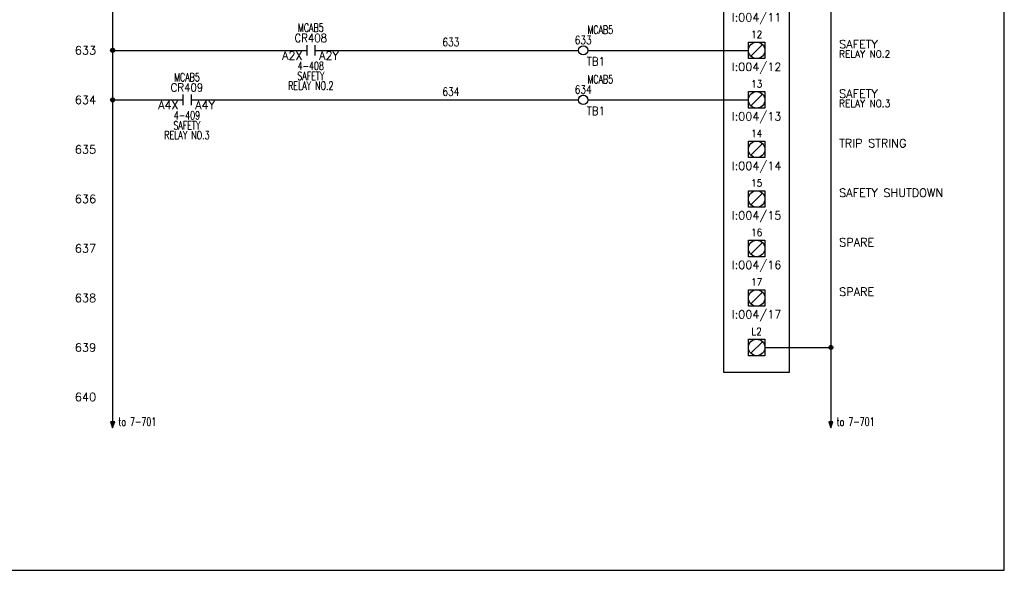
# Model space of a CAD drawing. Header units: inches. Extents: x 0 to 30, y 0 to 19.
# Tile 3 of 4: x 15.1 to 30, y 0 to 8.3. Entities that reach past the tile are written whole.
import ezdxf
from ezdxf.enums import TextEntityAlignment as Align

# ---------------------------------------------------------------- set-up
doc = ezdxf.new("R2010")
doc.units = ezdxf.units.IN
doc.header["$MEASUREMENT"] = 0
for name, color, linetype in [('BLK_18AWG', 251, 'Continuous'), ('DESC', 1, 'Continuous'), ('DESCCHILD', 20, 'Continuous'), ('LOC', 140, 'Continuous'), ('MISC', 30, 'Continuous'), ('RED_18AWG', 1, 'Continuous'), ('SYMS', 7, 'Continuous'), ('TAGS', 30, 'Continuous'), ('TERMS', 6, 'Continuous'), ('WHT_16AWG', 7, 'Continuous'), ('WIRENO', 3, 'Continuous'), ('WIREREF', 52, 'Continuous'), ('XREF', 7, 'Continuous'), ('XREFCHILD', 134, 'Continuous')]:
    doc.layers.add(name, color=color, linetype=linetype)
doc.layers.add('Viewports', color=3, linetype='Continuous', plot=False)
doc.styles.add('LEGACY', font='romans.shx')
doc.styles.add('WD', font='romans.shx')

# ---------------------------------------------------------------- blocks, each defined once
blk = doc.blocks.new('PLCIO_7E6B')
at = {"layer": 'SYMS'}
for p, q in [((0.5, 0.5), (-0.5, 0.5)), ((-0.5, 0.5), (-0.5, -13.125)), ((0.5, -13.125), (0.5, 0.5)), ((-0.328, -0.125), (-0.125, 0)), ((-0.125, 0.125), (0.125, 0.125)), ((-0.125, -0.125), (-0.125, 0.125)), ((0.088, 0.088), (-0.088, -0.088)), ((0.125, 0.125), (0.125, -0.125)), ((-0.328, -0.172), (-0.328, -0.125)), ((0.125, -0.125), (-0.125, -0.125)), ((-0.391, -0.172), (-0.266, -0.172)), ((-0.391, -0.297), (-0.391, -0.172)), ((-0.266, -0.297), (-0.391, -0.297)), ((-0.284, -0.19), (-0.372, -0.279)), ((-0.266, -0.172), (-0.266, -0.297)), ((-0.125, -0.625), (0.125, -0.625)), ((-0.125, -0.875), (-0.125, -0.625)), ((-0.125, -0.625), (0.125, -0.625)), ((-0.125, -0.875), (-0.125, -0.625)), ((0.088, -0.662), (-0.088, -0.838)), ((0.125, -0.625), (0.125, -0.875)), ((0.125, -0.625), (0.125, -0.875)), ((0.125, -0.875), (-0.125, -0.875)), ((0.125, -0.875), (-0.125, -0.875)), ((-0.125, -1.375), (0.125, -1.375)), ((-0.125, -1.625), (-0.125, -1.375)), ((-0.125, -1.375), (0.125, -1.375)), ((-0.125, -1.625), (-0.125, -1.375)), ((0.088, -1.412), (-0.088, -1.588)), ((0.125, -1.375), (0.125, -1.625)), ((0.125, -1.375), (0.125, -1.625)), ((0.125, -1.625), (-0.125, -1.625)), ((0.125, -1.625), (-0.125, -1.625)), ((-0.125, -2.125), (0.125, -2.125)), ((-0.125, -2.375), (-0.125, -2.125)), ((-0.125, -2.125), (0.125, -2.125)), ((-0.125, -2.375), (-0.125, -2.125)), ((0.088, -2.162), (-0.088, -2.338)), ((0.125, -2.125), (0.125, -2.375)), ((0.125, -2.125), (0.125, -2.375)), ((0.125, -2.375), (-0.125, -2.375)), ((0.125, -2.375), (-0.125, -2.375)), ((-0.125, -2.875), (0.125, -2.875)), ((-0.125, -3.125), (-0.125, -2.875)), ((-0.125, -2.875), (0.125, -2.875)), ((-0.125, -3.125), (-0.125, -2.875)), ((0.088, -2.912), (-0.088, -3.088)), ((0.125, -2.875), (0.125, -3.125)), ((0.125, -2.875), (0.125, -3.125)), ((0.125, -3.125), (-0.125, -3.125)), ((0.125, -3.125), (-0.125, -3.125)), ((-0.125, -3.625), (0.125, -3.625)), ((-0.125, -3.875), (-0.125, -3.625)), ((-0.125, -3.625), (0.125, -3.625)), ((-0.125, -3.875), (-0.125, -3.625)), ((0.088, -3.662), (-0.088, -3.838)), ((0.125, -3.625), (0.125, -3.875)), ((0.125, -3.625), (0.125, -3.875)), ((0.125, -3.875), (-0.125, -3.875)), ((0.125, -3.875), (-0.125, -3.875)), ((-0.125, -4.375), (0.125, -4.375)), ((-0.125, -4.625), (-0.125, -4.375)), ((-0.125, -4.375), (0.125, -4.375)), ((-0.125, -4.625), (-0.125, -4.375)), ((0.088, -4.412), (-0.088, -4.588)), ((0.125, -4.375), (0.125, -4.625)), ((0.125, -4.375), (0.125, -4.625)), ((0.125, -4.625), (-0.125, -4.625)), ((0.125, -4.625), (-0.125, -4.625)), ((-0.125, -5.125), (0.125, -5.125)), ((-0.125, -5.375), (-0.125, -5.125)), ((-0.125, -5.125), (0.125, -5.125)), ((-0.125, -5.375), (-0.125, -5.125)), ((0.088, -5.162), (-0.088, -5.338)), ((0.125, -5.125), (0.125, -5.375)), ((0.125, -5.125), (0.125, -5.375)), ((0.125, -5.375), (-0.125, -5.375)), ((0.125, -5.375), (-0.125, -5.375)), ((-0.125, -5.875), (0.125, -5.875)), ((-0.125, -6.125), (-0.125, -5.875)), ((-0.125, -5.875), (0.125, -5.875)), ((-0.125, -6.125), (-0.125, -5.875)), ((0.088, -5.912), (-0.088, -6.088)), ((0.125, -5.875), (0.125, -6.125)), ((0.125, -5.875), (0.125, -6.125)), ((0.125, -6.125), (-0.125, -6.125)), ((0.125, -6.125), (-0.125, -6.125)), ((-0.125, -6.625), (0.125, -6.625)), ((-0.125, -6.875), (-0.125, -6.625)), ((-0.125, -6.625), (0.125, -6.625)), ((-0.125, -6.875), (-0.125, -6.625)), ((0.088, -6.662), (-0.088, -6.838)), ((0.125, -6.625), (0.125, -6.875)), ((0.125, -6.625), (0.125, -6.875)), ((0.125, -6.875), (-0.125, -6.875)), ((0.125, -6.875), (-0.125, -6.875)), ((-0.125, -7.375), (0.125, -7.375)), ((-0.125, -7.625), (-0.125, -7.375)), ((-0.125, -7.375), (0.125, -7.375)), ((-0.125, -7.625), (-0.125, -7.375)), ((0.088, -7.412), (-0.088, -7.588)), ((0.125, -7.375), (0.125, -7.625)), ((0.125, -7.375), (0.125, -7.625)), ((0.125, -7.625), (-0.125, -7.625)), ((0.125, -7.625), (-0.125, -7.625)), ((-0.125, -8.125), (0.125, -8.125)), ((-0.125, -8.375), (-0.125, -8.125)), ((-0.125, -8.125), (0.125, -8.125)), ((-0.125, -8.375), (-0.125, -8.125)), ((0.088, -8.162), (-0.088, -8.338)), ((0.125, -8.125), (0.125, -8.375)), ((0.125, -8.125), (0.125, -8.375)), ((0.125, -8.375), (-0.125, -8.375)), ((0.125, -8.375), (-0.125, -8.375)), ((-0.125, -8.875), (0.125, -8.875)), ((-0.125, -9.125), (-0.125, -8.875)), ((-0.125, -8.875), (0.125, -8.875)), ((-0.125, -9.125), (-0.125, -8.875)), ((0.088, -8.912), (-0.088, -9.088)), ((0.125, -8.875), (0.125, -9.125)), ((0.125, -8.875), (0.125, -9.125)), ((0.125, -9.125), (-0.125, -9.125)), ((0.125, -9.125), (-0.125, -9.125)), ((-0.125, -9.625), (0.125, -9.625)), ((-0.125, -9.875), (-0.125, -9.625)), ((-0.125, -9.625), (0.125, -9.625)), ((-0.125, -9.875), (-0.125, -9.625)), ((0.088, -9.662), (-0.088, -9.838)), ((0.125, -9.625), (0.125, -9.875)), ((0.125, -9.625), (0.125, -9.875)), ((0.125, -9.875), (-0.125, -9.875)), ((0.125, -9.875), (-0.125, -9.875)), ((-0.125, -10.375), (0.125, -10.375)), ((-0.125, -10.625), (-0.125, -10.375)), ((-0.125, -10.375), (0.125, -10.375)), ((-0.125, -10.625), (-0.125, -10.375)), ((0.088, -10.412), (-0.088, -10.588)), ((0.125, -10.375), (0.125, -10.625)), ((0.125, -10.375), (0.125, -10.625)), ((0.125, -10.625), (-0.125, -10.625)), ((0.125, -10.625), (-0.125, -10.625)), ((-0.125, -11.125), (0.125, -11.125)), ((-0.125, -11.375), (-0.125, -11.125)), ((-0.125, -11.125), (0.125, -11.125)), ((-0.125, -11.375), (-0.125, -11.125)), ((0.088, -11.162), (-0.088, -11.338)), ((0.125, -11.125), (0.125, -11.375)), ((0.125, -11.125), (0.125, -11.375)), ((0.125, -11.375), (-0.125, -11.375)), ((0.125, -11.375), (-0.125, -11.375)), ((-0.125, -11.875), (0.125, -11.875)), ((-0.125, -12.125), (-0.125, -11.875)), ((-0.125, -11.875), (0.125, -11.875)), ((-0.125, -12.125), (-0.125, -11.875)), ((0.088, -11.912), (-0.088, -12.088)), ((0.125, -11.875), (0.125, -12.125)), ((0.125, -11.875), (0.125, -12.125)), ((0.125, -12.125), (-0.125, -12.125)), ((0.125, -12.125), (-0.125, -12.125)), ((-0.125, -12.625), (0.125, -12.625)), ((-0.125, -12.875), (-0.125, -12.625)), ((0.088, -12.662), (-0.088, -12.838)), ((0.125, -12.625), (0.125, -12.875)), ((0.125, -12.875), (-0.125, -12.875)), ((-0.5, -13.125), (0.5, -13.125))]:
    blk.add_line(p, q, dxfattribs=at)
for centre, radius in [((0, 0), 0.125), ((-0.328, -0.234), 0.0625), ((0, -0.75), 0.125), ((0, -1.5), 0.125), ((0, -2.25), 0.125), ((0, -3), 0.125), ((0, -3.75), 0.125), ((0, -4.5), 0.125), ((0, -5.25), 0.125), ((0, -6), 0.125), ((0, -6.75), 0.125), ((0, -7.5), 0.125), ((0, -8.25), 0.125), ((0, -9), 0.125), ((0, -9.75), 0.125), ((0, -10.5), 0.125), ((0, -11.25), 0.125), ((0, -12), 0.125), ((0, -12.75), 0.125)]:
    blk.add_circle(centre, radius, dxfattribs=at)
at = {"layer": 'SYMS', "style": 'LEGACY'}
for tag, height, width, p in [('LOC', 0.0781, 0.8, (0, 1.17)), ('MFG', 0.0781, 0.8, (0, 1.062)), ('CAT', 0.0781, 0.9, (0, 0.953)), ('DESC', 0.0781, 0.8, (0, 0.53)), ('TERM01', 0.109, 0.9, (0, 0.188)), ('TERM02', 0.109, 0.9, (0, -0.562)), ('TERM03', 0.109, 0.9, (0, -1.312)), ('TERM04', 0.109, 0.9, (0, -2.062)), ('TERM05', 0.109, 0.9, (0, -2.812)), ('TERM06', 0.109, 0.9, (0, -3.562)), ('TERM07', 0.109, 0.9, (0, -4.312)), ('TERM08', 0.109, 0.9, (0, -5.062)), ('TERM09', 0.109, 0.9, (0, -5.812)), ('TERM10', 0.109, 0.9, (0, -6.562)), ('TERM11', 0.109, 0.9, (0, -7.312)), ('TERM12', 0.109, 0.9, (0, -8.062)), ('TERM13', 0.109, 0.9, (0, -8.812)), ('TERM14', 0.109, 0.9, (0, -9.562)), ('TERM15', 0.109, 0.9, (0, -10.312)), ('TERM16', 0.109, 0.9, (0, -11.062)), ('TERM17', 0.109, 0.9, (0, -11.812)), ('TERM18', 0.109, 0.9, (0, -12.562))]:
    blk.add_attdef(tag, text='', height=height, dxfattribs=dict(at, width=width)).set_placement(p, align=Align.CENTER)
at = {"layer": 'SYMS', "linetype": 'Continuous', "style": 'LEGACY', "flags": 9}
blk.add_attdef('ASSYCODE', text='', height=0.01, dxfattribs=at).set_placement((0.23, 1.071), align=Align.CENTER)
at = {"layer": 'SYMS', "style": 'LEGACY'}
for tag, p in [('LINE1', (0, 0.812)), ('LINE2', (0, 0.656)), ('TAG', (0, 0.353))]:
    blk.add_attdef(tag, text='', height=0.109, dxfattribs=at).set_placement(p, align=Align.CENTER)
at = {"layer": 'SYMS', "style": 'LEGACY', "flags": 1}
for tag, p in [('X4TERM01', (-0.125, 0)), ('X4TERM02', (-0.125, -0.75)), ('X4TERM03', (-0.125, -1.5)), ('X4TERM04', (-0.125, -2.25)), ('X4TERM05', (-0.125, -3)), ('X4TERM06', (-0.125, -3.75)), ('X4TERM07', (-0.125, -4.5)), ('X4TERM08', (-0.125, -5.25)), ('X4TERM09', (-0.125, -6)), ('X4TERM10', (-0.125, -6.75)), ('X4TERM11', (-0.125, -7.5)), ('X4TERM12', (-0.125, -8.25)), ('X4TERM13', (-0.125, -9)), ('X4TERM14', (-0.125, -9.75)), ('X4TERM15', (-0.125, -10.5)), ('X4TERM16', (-0.125, -11.25)), ('X4TERM17', (-0.125, -12)), ('X1TERM18', (0.125, -12.75))]:
    blk.add_attdef(tag, p, '', height=0.01, dxfattribs=at)
at = {"layer": 'SYMS', "style": 'LEGACY', "width": 0.9}
for tag, p in [('TERMDESC01', (-0.172, -0.062)), ('TERMDESC02', (-0.188, -0.812)), ('TERMDESC03', (-0.188, -1.562)), ('TERMDESC04', (-0.188, -2.312)), ('TERMDESC05', (-0.188, -3.062)), ('TERMDESC06', (-0.188, -3.812)), ('TERMDESC07', (-0.188, -4.562)), ('TERMDESC08', (-0.188, -5.312)), ('TERMDESC09', (-0.188, -6.062)), ('TERMDESC10', (-0.188, -6.812)), ('TERMDESC11', (-0.188, -7.562)), ('TERMDESC12', (-0.188, -8.312)), ('TERMDESC13', (-0.188, -9.062)), ('TERMDESC14', (-0.188, -9.812)), ('TERMDESC15', (-0.188, -10.562)), ('TERMDESC16', (-0.188, -11.312)), ('TERMDESC17', (-0.188, -12.062))]:
    blk.add_attdef(tag, text='', height=0.0781, dxfattribs=at).set_placement(p, align=Align.TOP_RIGHT)
for tag, height, p in [('TERM', 0.0938, (-0.234, -0.188)), ('TERMDESC18', 0.0781, (0.188, -12.812))]:
    blk.add_attdef(tag, text='', height=height, dxfattribs=at).set_placement(p, align=Align.TOP_LEFT)
for tag, p in [('DESCA02', (1.25, -0.719)), ('DESCB02', (1.25, -0.859)), ('DESCC02', (1.25, -1)), ('DESCD02', (1.25, -1.141)), ('DESCE02', (1.25, -1.281)), ('DESCA03', (1.25, -1.469)), ('DESCB03', (1.25, -1.609)), ('DESCC03', (1.25, -1.75)), ('DESCD03', (1.25, -1.891)), ('DESCE03', (1.25, -2.031)), ('DESCA04', (1.25, -2.219)), ('DESCB04', (1.25, -2.359)), ('DESCC04', (1.25, -2.5)), ('DESCD04', (1.25, -2.641)), ('DESCE04', (1.25, -2.781)), ('DESCA05', (1.25, -2.969)), ('DESCB05', (1.25, -3.109)), ('DESCC05', (1.25, -3.25)), ('DESCD05', (1.25, -3.391)), ('DESCE05', (1.25, -3.531)), ('DESCA06', (1.25, -3.719)), ('DESCB06', (1.25, -3.859)), ('DESCC06', (1.25, -4)), ('DESCD06', (1.25, -4.141)), ('DESCE06', (1.25, -4.281)), ('DESCA07', (1.25, -4.469)), ('DESCB07', (1.25, -4.609)), ('DESCC07', (1.25, -4.75)), ('DESCD07', (1.25, -4.891)), ('DESCE07', (1.25, -5.031)), ('DESCA08', (1.25, -5.219)), ('DESCB08', (1.25, -5.359)), ('DESCC08', (1.25, -5.5)), ('DESCD08', (1.25, -5.641)), ('DESCE08', (1.25, -5.781)), ('DESCA09', (1.25, -5.969)), ('DESCB09', (1.25, -6.109)), ('DESCC09', (1.25, -6.25)), ('DESCD09', (1.25, -6.391)), ('DESCE09', (1.25, -6.531)), ('DESCA10', (1.25, -6.719)), ('DESCB10', (1.25, -6.859)), ('DESCC10', (1.25, -7)), ('DESCD10', (1.25, -7.141)), ('DESCE10', (1.25, -7.281)), ('DESCA11', (1.25, -7.469)), ('DESCB11', (1.25, -7.609)), ('DESCC11', (1.25, -7.75)), ('DESCD11', (1.25, -7.891)), ('DESCE11', (1.25, -8.031)), ('DESCA12', (1.25, -8.219)), ('DESCB12', (1.25, -8.359)), ('DESCC12', (1.25, -8.5)), ('DESCD12', (1.25, -8.641)), ('DESCE12', (1.25, -8.781)), ('DESCA13', (1.25, -8.969)), ('DESCB13', (1.25, -9.109)), ('DESCC13', (1.25, -9.25)), ('DESCD13', (1.25, -9.391)), ('DESCE13', (1.25, -9.531)), ('DESCA14', (1.25, -9.719)), ('DESCB14', (1.25, -9.859)), ('DESCC14', (1.25, -10)), ('DESCD14', (1.25, -10.141)), ('DESCE14', (1.25, -10.281)), ('DESCA15', (1.25, -10.469)), ('DESCB15', (1.25, -10.609)), ('DESCC15', (1.25, -10.75)), ('DESCD15', (1.25, -10.891)), ('DESCE15', (1.25, -11.031)), ('DESCA16', (1.25, -11.219)), ('DESCB16', (1.25, -11.359)), ('DESCC16', (1.25, -11.5)), ('DESCD16', (1.25, -11.641)), ('DESCE16', (1.25, -11.781)), ('DESCA17', (1.25, -11.969)), ('DESCB17', (1.25, -12.109)), ('DESCC17', (1.25, -12.25)), ('DESCD17', (1.25, -12.391)), ('DESCE17', (1.25, -12.531))]:
    blk.add_attdef(tag, p, '', height=0.109, dxfattribs=at)
at = {"layer": 'SYMS', "style": 'LEGACY'}
for tag, p in [('TAGA02', (0, -0.938)), ('TAGA03', (0, -1.688)), ('TAGA04', (0, -2.438)), ('TAGA05', (0, -3.188)), ('TAGA06', (0, -3.938)), ('TAGA07', (0, -4.688)), ('TAGA08', (0, -5.438)), ('TAGA09', (0, -6.188)), ('TAGA10', (0, -6.938)), ('TAGA11', (0, -7.688)), ('TAGA12', (0, -8.438)), ('TAGA13', (0, -9.188)), ('TAGA14', (0, -9.938)), ('TAGA15', (0, -10.688)), ('TAGA16', (0, -11.438)), ('TAGA17', (0, -12.188))]:
    blk.add_attdef(tag, text='', height=0.109, dxfattribs=at).set_placement(p, align=Align.TOP_CENTER)
blk = doc.blocks.new('WDDOT')
for radius in [0.03, 0.0187, 0.00929]:
    blk.add_circle((0, 0), radius)
blk = doc.blocks.new('HA1S4')
for points in [[(0, 0), (-0.031, 0), (0, -0.094), (0.031, 0), (0, 0)], [(0.016, -0.011), (-0.016, -0.011), (0, -0.058), (0.016, -0.011)]]:
    blk.add_lwpolyline(points)
at = {"style": 'WD', "width": 0.7}
for tag, p in [('DESC1', (0.088, 0.113)), ('XREF', (0.088, -0.062))]:
    blk.add_attdef(tag, p, '', height=0.125, dxfattribs=at)
at = {"style": 'WD', "flags": 1}
for tag, p in [('X2TERM01', (0, 0)), ('SIGCODE', (0.035, -0.083))]:
    blk.add_attdef(tag, p, '', height=0.01, dxfattribs=at)
at = {"style": 'WD', "width": 0.8, "flags": 8}
blk.add_attdef('WIRENO', text='', height=0.125, dxfattribs=at).set_placement((0, -0.259), align=Align.CENTER)
blk = doc.blocks.new('HT0W02')
blk.add_circle((0, 0), 0.0699)
at = {"style": 'WD'}
for tag, p, width in [('INST', (0.062, 0.42), 0.7), ('LOC', (0.062, 0.25), 0.7), ('DESC1', (0.053, -0.385), 0.8)]:
    blk.add_attdef(tag, p, '', height=0.125, dxfattribs=dict(at, width=width))
at = {"linetype": 'Continuous', "style": 'WD', "width": 0.8, "flags": 8}
blk.add_attdef('WIRENO', text='', height=0.125, dxfattribs=at).set_placement((0, 0.094), align=Align.CENTER)
at = {"style": 'WD', "flags": 1}
for tag, p, height in [('X4TERM01', (-0.07, 0), 0.0125), ('X4TERMDESC01', (-0.055, -0.023), 0.025), ('X2TERMDESC01', (-0.006, 0.029), 0.025), ('X2TERM01', (0, 0.07), 0.0125), ('STRIPSEQ', (0, 0), 0.00125), ('X1TERMDESC01', (0.039, -0.003), 0.025), ('X1TERM01', (0.07, 0), 0.0125), ('LINKTERM', (0, -0.002), 0.00125), ('X8TERM01', (0, -0.07), 0.0125), ('X8TERMDESC01', (0, -0.054), 0.025)]:
    blk.add_attdef(tag, p, '', height=height, dxfattribs=at)
at = {"linetype": 'Continuous', "style": 'WD'}
for tag, p, height, width, flags in [('TAGSTRIP', (0.053, -0.229), 0.125, 0.9, 8), ('CAT', (0.213, -0.406), 0.109, 0.8, 1), ('DESC2', (0.053, -0.541), 0.125, 0.8, 8), ('DESC3', (0.053, -0.698), 0.125, 0.8, 8)]:
    blk.add_attdef(tag, p, '', height=height, dxfattribs=dict(at, width=width, flags=flags))
at = {"linetype": 'Continuous', "style": 'WD', "width": 0.8, "flags": 1}
blk.add_attdef('MFG', text='', height=0.109, dxfattribs=at).set_placement((0.088, -0.406), align=Align.RIGHT)
at = {"style": 'WD', "width": 0.7, "flags": 1}
blk.add_attdef('ASSYCODE', (0.062, -0.281), '', height=0.01, dxfattribs=at)
blk = doc.blocks.new('HCR21')
at = {"linetype": 'Continuous'}
for p, q in [((-0.062, 0.08), (-0.062, -0.08)), ((0.062, 0.08), (0.062, -0.08))]:
    blk.add_line(p, q, dxfattribs=at)
at = {"style": 'WD'}
for tag, width, p in [('INST', 0.7, (0, 0.451)), ('LOC', 0.7, (0, 0.281)), ('TAG2', 0.9, (0, 0.125)), ('XREF', 0.7, (0, -0.297)), ('DESC1', 0.7, (0, -0.449)), ('DESC2', 0.7, (0, -0.597)), ('DESC3', 0.7, (0, -0.744))]:
    blk.add_attdef(tag, text='', height=0.125, dxfattribs=dict(at, width=width)).set_placement(p, align=Align.CENTER)
for tag, p, height, flags in [('X4TERM01', (-0.062, 0), 0.0125, 1), ('X1TERM02', (0.062, 0), 0.0125, 1), ('CONTACT', (0.097, 0.036), 0.01, 1), ('FAMILY', (0.097, 0.053), 0.01, 9)]:
    blk.add_attdef(tag, p, '', height=height, dxfattribs=dict(at, flags=flags))
for tag, p in [('X2LINK', (0, 0.125)), ('X8LINK', (0, -0.125))]:
    blk.add_attdef(tag, p, '', height=0.01, dxfattribs=at)
at = {"linetype": 'Continuous', "style": 'WD', "flags": 8}
blk.add_attdef('TERM01', text='', height=0.125, dxfattribs=at).set_placement((-0.125, -0.016), align=Align.TOP_RIGHT)
blk.add_attdef('TERM02', text='', height=0.125, dxfattribs=at).set_placement((0.125, -0.016), align=Align.TOP_LEFT)
blk = doc.blocks.new('WD_WNH')
at = {"linetype": 'Continuous', "style": 'WD', "width": 0.8}
blk.add_attdef('WIRENO', text='', height=0.125, dxfattribs=at).set_placement((0, 0.062), align=Align.CENTER)
at = {"style": 'WD', "flags": 1}
for tag, p in [('W01USER', (0, 0.078)), ('W02USER', (0, 0.07)), ('W03USER', (0, 0.062)), ('W04USER', (0, 0.055)), ('W05USER', (0, 0.047)), ('W06USER', (0, 0.039)), ('W07USER', (0, 0.031)), ('W08USER', (0, 0.023)), ('W09USER', (0, 0.016)), ('W10USER', (0, 0.008))]:
    blk.add_attdef(tag, text='', height=0.005, dxfattribs=at).set_placement(p, align=Align.CENTER)

msp = doc.modelspace()

# ---------------------------------------------------------------- linework, layer by layer
at = {"layer": 'BLK_18AWG'}
for p, q in [((16.5, 17.25), (16.5, 2.25)), ((16.5, 7.875), (19.438, 7.875)), ((16.5, 7.125), (17.562, 7.125))]:
    msp.add_line(p, q, dxfattribs=at)
at = {"layer": 'RED_18AWG'}
for p, q in [((19.562, 7.875), (23.555, 7.875)), ((23.695, 7.875), (26.125, 7.875)), ((17.688, 7.125), (23.555, 7.125)), ((23.695, 7.125), (26.125, 7.125))]:
    msp.add_line(p, q, dxfattribs=at)
at = {"layer": 'Viewports'}
msp.add_lwpolyline([(0, 0), (30, 0), (30, 19.02), (0, 19.02)], close=True, dxfattribs=at)
at = {"layer": 'WHT_16AWG'}
for p, q in [((27.375, 17.25), (27.375, 2.25)), ((26.375, 3.375), (27.375, 3.375))]:
    msp.add_line(p, q, dxfattribs=at)

# ---------------------------------------------------------------- block references
ref = msp.add_blockref('PLCIO_7E6B', (26.25, 16.125))
ref.add_attrib('TERM01', 'A', dxfattribs={"layer": 'TERMS', "height": 0.109, "style": 'WD', "width": 0.9}).set_placement((26.25, 16.312), align=Align.CENTER)
ref.add_attrib('TAG', 'PLC622', dxfattribs={"layer": 'TAGS', "height": 0.125, "style": 'WD'}).set_placement((26.25, 16.478), align=Align.CENTER)
ref.add_attrib('TERM', 'B,C,D', dxfattribs={"layer": 'TERMS', "height": 0.0938, "style": 'WD', "width": 0.9}).set_placement((26.016, 15.938), align=Align.TOP_LEFT)
ref.add_attrib('LINE1', 'RACK 0', dxfattribs={"layer": 'MISC', "height": 0.1094, "style": 'WD'}).set_placement((26.25, 16.938), align=Align.CENTER)
ref.add_attrib('LINE2', 'SLOT 4', dxfattribs={"layer": 'MISC', "height": 0.1094, "style": 'WD'}).set_placement((26.25, 16.781), align=Align.CENTER)
ref.add_attrib('DESC', '120V INPUTS', dxfattribs={"layer": 'DESC', "height": 0.07812, "style": 'WD', "width": 0.8}).set_placement((26.25, 16.655), align=Align.CENTER)
ref.add_attrib('CAT', '1771-IAD', dxfattribs={"layer": 'MISC', "height": 0.0781, "style": 'WD', "width": 0.9}).set_placement((26.25, 17.078), align=Align.CENTER)
ref.add_attrib('MFG', 'AB', dxfattribs={"layer": 'MISC', "height": 0.0781, "style": 'WD', "width": 0.8}).set_placement((26.25, 17.188), align=Align.CENTER)
ref.add_attrib('TERM02', '00', dxfattribs={"layer": 'TERMS', "height": 0.1094, "style": 'WD', "width": 0.9}).set_placement((26.25, 15.562), align=Align.CENTER)
ref.add_attrib('TAGA02', 'I:004/00', dxfattribs={"layer": 'TAGS', "height": 0.125, "style": 'WD'}).set_placement((26.25, 15.188), align=Align.TOP_CENTER)
ref.add_attrib('DESCA02', 'FLAME DETECTED NO.1', (27.5, 15.406), dxfattribs={"layer": 'DESC', "height": 0.125, "style": 'WD'})
ref.add_attrib('TERM03', '01', dxfattribs={"layer": 'TERMS', "height": 0.1094, "style": 'WD', "width": 0.9}).set_placement((26.25, 14.812), align=Align.CENTER)
ref.add_attrib('TAGA03', 'I:004/01', dxfattribs={"layer": 'TAGS', "height": 0.125, "style": 'WD'}).set_placement((26.25, 14.438), align=Align.TOP_CENTER)
ref.add_attrib('DESCA03', 'FLAME DETECTED NO.2', (27.5, 14.656), dxfattribs={"layer": 'DESC', "height": 0.125, "style": 'WD'})
ref.add_attrib('TERM04', '02', dxfattribs={"layer": 'TERMS', "height": 0.1094, "style": 'WD', "width": 0.9}).set_placement((26.25, 14.062), align=Align.CENTER)
ref.add_attrib('TAGA04', 'I:004/02', dxfattribs={"layer": 'TAGS', "height": 0.125, "style": 'WD'}).set_placement((26.25, 13.688), align=Align.TOP_CENTER)
ref.add_attrib('DESCA04', 'SPARE', (27.5, 13.906), dxfattribs={"layer": 'DESC', "height": 0.125, "style": 'WD'})
ref.add_attrib('TERM05', '03', dxfattribs={"layer": 'TERMS', "height": 0.1094, "style": 'WD', "width": 0.9}).set_placement((26.25, 13.312), align=Align.CENTER)
ref.add_attrib('TAGA05', 'I:004/03', dxfattribs={"layer": 'TAGS', "height": 0.125, "style": 'WD'}).set_placement((26.25, 12.938), align=Align.TOP_CENTER)
ref.add_attrib('DESCA05', 'LEAK TEST', (27.5, 13.156), dxfattribs={"layer": 'DESC', "height": 0.125, "style": 'WD'})
ref.add_attrib('TERM06', '04', dxfattribs={"layer": 'TERMS', "height": 0.1094, "style": 'WD', "width": 0.9}).set_placement((26.25, 12.562), align=Align.CENTER)
ref.add_attrib('TAGA06', 'I:004/04', dxfattribs={"layer": 'TAGS', "height": 0.125, "style": 'WD'}).set_placement((26.25, 12.188), align=Align.TOP_CENTER)
ref.add_attrib('DESCA06', 'HEATER RESET', (27.5, 12.406), dxfattribs={"layer": 'DESC', "height": 0.125, "style": 'WD'})
ref.add_attrib('TERM07', '05', dxfattribs={"layer": 'TERMS', "height": 0.1094, "style": 'WD', "width": 0.9}).set_placement((26.25, 11.812), align=Align.CENTER)
ref.add_attrib('TAGA07', 'I:004/05', dxfattribs={"layer": 'TAGS', "height": 0.125, "style": 'WD'}).set_placement((26.25, 11.438), align=Align.TOP_CENTER)
ref.add_attrib('DESCA07', 'STOP HEATER', (27.5, 11.656), dxfattribs={"layer": 'DESC', "height": 0.125, "style": 'WD'})
ref.add_attrib('TERM08', '06', dxfattribs={"layer": 'TERMS', "height": 0.1094, "style": 'WD', "width": 0.9}).set_placement((26.25, 11.062), align=Align.CENTER)
ref.add_attrib('TAGA08', 'I:004/06', dxfattribs={"layer": 'TAGS', "height": 0.125, "style": 'WD'}).set_placement((26.25, 10.688), align=Align.TOP_CENTER)
ref.add_attrib('DESCA08', 'EMERGENCY STOP', (27.5, 10.906), dxfattribs={"layer": 'DESC', "height": 0.125, "style": 'WD'})
ref.add_attrib('TERM09', '07', dxfattribs={"layer": 'TERMS', "height": 0.1094, "style": 'WD', "width": 0.9}).set_placement((26.25, 10.312), align=Align.CENTER)
ref.add_attrib('TAGA09', 'I:004/07', dxfattribs={"layer": 'TAGS', "height": 0.125, "style": 'WD'}).set_placement((26.25, 9.938), align=Align.TOP_CENTER)
ref.add_attrib('DESCA09', 'START HEATER', (27.5, 10.156), dxfattribs={"layer": 'DESC', "height": 0.125, "style": 'WD'})
ref.add_attrib('TERM10', '10', dxfattribs={"layer": 'TERMS', "height": 0.1094, "style": 'WD', "width": 0.9}).set_placement((26.25, 9.562), align=Align.CENTER)
ref.add_attrib('TAGA10', 'I:004/10', dxfattribs={"layer": 'TAGS', "height": 0.125, "style": 'WD'}).set_placement((26.25, 9.188), align=Align.TOP_CENTER)
ref.add_attrib('DESCA10', 'ALARM ACKNOWLEDGE', (27.5, 9.406), dxfattribs={"layer": 'DESC', "height": 0.125, "style": 'WD'})
ref.add_attrib('TERM11', '11', dxfattribs={"layer": 'TERMS', "height": 0.1094, "style": 'WD', "width": 0.9}).set_placement((26.25, 8.812), align=Align.CENTER)
ref.add_attrib('TAGA11', 'I:004/11', dxfattribs={"layer": 'TAGS', "height": 0.125, "style": 'WD'}).set_placement((26.25, 8.438), align=Align.TOP_CENTER)
ref.add_attrib('DESCA11', 'LAMP TEST', (27.5, 8.656), dxfattribs={"layer": 'DESC', "height": 0.125, "style": 'WD'})
ref.add_attrib('TERM12', '12', dxfattribs={"layer": 'TERMS', "height": 0.1094, "style": 'WD', "width": 0.9}).set_placement((26.25, 8.062), align=Align.CENTER)
ref.add_attrib('TAGA12', 'I:004/12', dxfattribs={"layer": 'TAGS', "height": 0.125, "style": 'WD'}).set_placement((26.25, 7.688), align=Align.TOP_CENTER)
ref.add_attrib('DESCA12', 'SAFETY', (27.5, 7.906), dxfattribs={"layer": 'DESC', "height": 0.125, "style": 'WD'})
ref.add_attrib('DESCB12', 'RELAY NO.2', (27.5, 7.766), dxfattribs={"layer": 'DESC', "height": 0.1094, "style": 'WD', "width": 0.9})
ref.add_attrib('TERM13', '13', dxfattribs={"layer": 'TERMS', "height": 0.1094, "style": 'WD', "width": 0.9}).set_placement((26.25, 7.312), align=Align.CENTER)
ref.add_attrib('TAGA13', 'I:004/13', dxfattribs={"layer": 'TAGS', "height": 0.125, "style": 'WD'}).set_placement((26.25, 6.938), align=Align.TOP_CENTER)
ref.add_attrib('DESCA13', 'SAFETY', (27.5, 7.156), dxfattribs={"layer": 'DESC', "height": 0.125, "style": 'WD'})
ref.add_attrib('DESCB13', 'RELAY NO.3', (27.5, 7.016), dxfattribs={"layer": 'DESC', "height": 0.1094, "style": 'WD', "width": 0.9})
ref.add_attrib('TERM14', '14', dxfattribs={"layer": 'TERMS', "height": 0.1094, "style": 'WD', "width": 0.9}).set_placement((26.25, 6.562), align=Align.CENTER)
ref.add_attrib('TAGA14', 'I:004/14', dxfattribs={"layer": 'TAGS', "height": 0.125, "style": 'WD'}).set_placement((26.25, 6.188), align=Align.TOP_CENTER)
ref.add_attrib('DESCA14', 'TRIP STRING', (27.5, 6.406), dxfattribs={"layer": 'DESC', "height": 0.125, "style": 'WD'})
ref.add_attrib('TERM15', '15', dxfattribs={"layer": 'TERMS', "height": 0.1094, "style": 'WD', "width": 0.9}).set_placement((26.25, 5.812), align=Align.CENTER)
ref.add_attrib('TAGA15', 'I:004/15', dxfattribs={"layer": 'TAGS', "height": 0.125, "style": 'WD'}).set_placement((26.25, 5.438), align=Align.TOP_CENTER)
ref.add_attrib('DESCA15', 'SAFETY SHUTDOWN', (27.5, 5.656), dxfattribs={"layer": 'DESC', "height": 0.125, "style": 'WD'})
ref.add_attrib('TERM16', '16', dxfattribs={"layer": 'TERMS', "height": 0.1094, "style": 'WD', "width": 0.9}).set_placement((26.25, 5.062), align=Align.CENTER)
ref.add_attrib('TAGA16', 'I:004/16', dxfattribs={"layer": 'TAGS', "height": 0.125, "style": 'WD'}).set_placement((26.25, 4.688), align=Align.TOP_CENTER)
ref.add_attrib('DESCA16', 'SPARE', (27.5, 4.906), dxfattribs={"layer": 'DESC', "height": 0.125, "style": 'WD'})
ref.add_attrib('TERM17', '17', dxfattribs={"layer": 'TERMS', "height": 0.1094, "style": 'WD', "width": 0.9}).set_placement((26.25, 4.312), align=Align.CENTER)
ref.add_attrib('TAGA17', 'I:004/17', dxfattribs={"layer": 'TAGS', "height": 0.125, "style": 'WD'}).set_placement((26.25, 3.938), align=Align.TOP_CENTER)
ref.add_attrib('DESCA17', 'SPARE', (27.5, 4.156), dxfattribs={"layer": 'DESC', "height": 0.125, "style": 'WD'})
ref.add_attrib('TERM18', 'L2', dxfattribs={"layer": 'TERMS', "height": 0.1094, "style": 'WD', "width": 0.9}).set_placement((26.25, 3.562), align=Align.CENTER)
at = {"layer": 'SYMS'}
ref = msp.add_blockref('HCR21', (19.5, 7.875), dxfattribs=at)
ref.add_attrib('LOC', 'MCAB5', dxfattribs={"layer": 'LOC', "height": 0.125, "style": 'WD', "width": 0.7}).set_placement((19.5, 8.156), align=Align.CENTER)
ref.add_attrib('TERM02', 'A2Y', dxfattribs={"layer": 'TERMS', "linetype": 'Continuous', "height": 0.125, "style": 'WD', "flags": 8}).set_placement((19.625, 7.859), align=Align.TOP_LEFT)
ref.add_attrib('TERM01', 'A2X', dxfattribs={"layer": 'TERMS', "linetype": 'Continuous', "height": 0.125, "style": 'WD', "flags": 8}).set_placement((19.375, 7.859), align=Align.TOP_RIGHT)
ref.add_attrib('XREF', '4-408', dxfattribs={"layer": 'XREFCHILD', "height": 0.125, "style": 'WD', "width": 0.7}).set_placement((19.5, 7.578), align=Align.CENTER)
ref.add_attrib('DESC2', 'RELAY NO.2', dxfattribs={"layer": 'DESCCHILD', "height": 0.125, "style": 'WD', "width": 0.7}).set_placement((19.5, 7.278), align=Align.CENTER)
ref.add_attrib('DESC1', 'SAFETY', dxfattribs={"layer": 'DESCCHILD', "height": 0.125, "style": 'WD', "width": 0.7}).set_placement((19.5, 7.426), align=Align.CENTER)
ref.add_attrib('TAG2', 'CR408', dxfattribs={"layer": 'TAGS', "height": 0.125, "style": 'WD', "width": 0.9}).set_placement((19.5, 8), align=Align.CENTER)
ref = msp.add_blockref('HT0W02', (23.625, 7.875), dxfattribs=at)
ref.add_attrib('WIRENO', '633', dxfattribs={"layer": 'WIREREF', "linetype": 'Continuous', "height": 0.125, "style": 'WD', "width": 0.8, "flags": 8}).set_placement((23.625, 7.969), align=Align.CENTER)
ref.add_attrib('LOC', 'MCAB5', (23.688, 8.125), dxfattribs={"layer": 'LOC', "height": 0.125, "style": 'WD', "width": 0.7})
ref.add_attrib('TAGSTRIP', 'TB1', (23.678, 7.646), dxfattribs={"layer": 'TAGS', "linetype": 'Continuous', "height": 0.125, "style": 'WD', "width": 0.9, "flags": 8})
for p in [(16.5, 7.875), (16.5, 7.125), (27.375, 3.375)]:
    msp.add_blockref('WDDOT', p, dxfattribs=at)
ref = msp.add_blockref('HCR21', (17.625, 7.125), dxfattribs=at)
ref.add_attrib('LOC', 'MCAB5', dxfattribs={"layer": 'LOC', "height": 0.125, "style": 'WD', "width": 0.7}).set_placement((17.625, 7.406), align=Align.CENTER)
ref.add_attrib('TERM02', 'A4Y', dxfattribs={"layer": 'TERMS', "linetype": 'Continuous', "height": 0.125, "style": 'WD', "flags": 8}).set_placement((17.75, 7.109), align=Align.TOP_LEFT)
ref.add_attrib('TERM01', 'A4X', dxfattribs={"layer": 'TERMS', "linetype": 'Continuous', "height": 0.125, "style": 'WD', "flags": 8}).set_placement((17.5, 7.109), align=Align.TOP_RIGHT)
ref.add_attrib('XREF', '4-409', dxfattribs={"layer": 'XREFCHILD', "height": 0.125, "style": 'WD', "width": 0.7}).set_placement((17.625, 6.828), align=Align.CENTER)
ref.add_attrib('DESC2', 'RELAY NO.3', dxfattribs={"layer": 'DESCCHILD', "height": 0.125, "style": 'WD', "width": 0.7}).set_placement((17.625, 6.528), align=Align.CENTER)
ref.add_attrib('DESC1', 'SAFETY', dxfattribs={"layer": 'DESCCHILD', "height": 0.125, "style": 'WD', "width": 0.7}).set_placement((17.625, 6.676), align=Align.CENTER)
ref.add_attrib('TAG2', 'CR409', dxfattribs={"layer": 'TAGS', "height": 0.125, "style": 'WD', "width": 0.9}).set_placement((17.625, 7.25), align=Align.CENTER)
ref = msp.add_blockref('HT0W02', (23.625, 7.125), dxfattribs=at)
ref.add_attrib('WIRENO', '634', dxfattribs={"layer": 'WIREREF', "linetype": 'Continuous', "height": 0.125, "style": 'WD', "width": 0.8, "flags": 8}).set_placement((23.625, 7.219), align=Align.CENTER)
ref.add_attrib('LOC', 'MCAB5', (23.688, 7.375), dxfattribs={"layer": 'LOC', "height": 0.125, "style": 'WD', "width": 0.7})
ref.add_attrib('TAGSTRIP', 'TB1', (23.678, 6.896), dxfattribs={"layer": 'TAGS', "linetype": 'Continuous', "height": 0.125, "style": 'WD', "width": 0.9, "flags": 8})
ref = msp.add_blockref('HA1S4', (16.5, 2.25), dxfattribs=at)
ref.add_attrib('XREF', 'to 7-701', (16.587, 2.188), dxfattribs={"layer": 'XREF', "height": 0.125, "style": 'WD', "width": 0.7})
ref = msp.add_blockref('HA1S4', (27.375, 2.25), dxfattribs=at)
ref.add_attrib('XREF', 'to 7-701', (27.462, 2.188), dxfattribs={"layer": 'XREF', "height": 0.125, "style": 'WD', "width": 0.7})
at = {"layer": 'WIRENO'}
ref = msp.add_blockref('WD_WNH', (21.622, 7.875), dxfattribs=at)
ref.add_attrib('WIRENO', '633', dxfattribs={"linetype": 'Continuous', "height": 0.125, "style": 'WD', "width": 0.8}).set_placement((21.622, 7.938), align=Align.CENTER)
ref = msp.add_blockref('WD_WNH', (21.621, 7.125), dxfattribs=at)
ref.add_attrib('WIRENO', '634', dxfattribs={"linetype": 'Continuous', "height": 0.125, "style": 'WD', "width": 0.8}).set_placement((21.621, 7.188), align=Align.CENTER)

# ---------------------------------------------------------------- texts
at = {"layer": 'MISC', "style": 'WD'}
for s, p in [('633', (16.25, 7.875)), ('634', (16.25, 7.125)), ('635', (16.25, 6.375)), ('636', (16.25, 5.625)), ('637', (16.25, 4.875)), ('638', (16.25, 4.125)), ('639', (16.25, 3.375)), ('640', (16.25, 2.625))]:
    msp.add_text(s, height=0.125, dxfattribs=at).set_placement(p, align=Align.MIDDLE_RIGHT)

doc.saveas('drawing.dxf')
